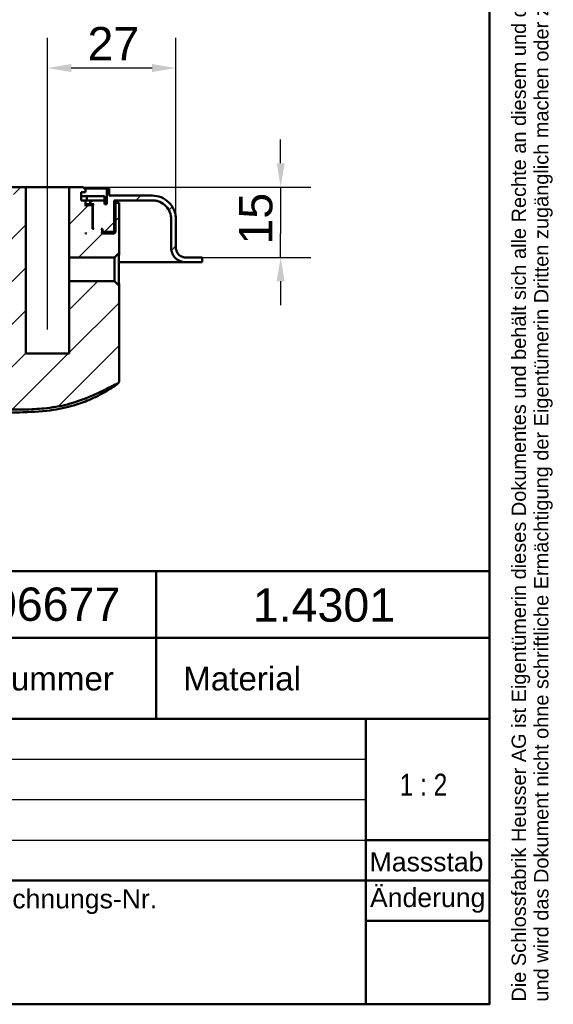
# Model space of a CAD drawing. Header units: millimetres. Extents: x 20 to 833, y 20 to 574.
# Tile 11 of 22: x 721 to 833, y 20 to 227. Entities that reach past the tile are written whole.
import ezdxf
from ezdxf.enums import TextEntityAlignment as Align

# ---------------------------------------------------------------- set-up
doc = ezdxf.new("R2010")
doc.units = ezdxf.units.MM
doc.header["$LTSCALE"] = 2
for name, color, linetype, lineweight in [('Bemaßungen(DIN)', 7, 'Continuous', 25), ('Mittellinie(DIN)', 7, 'Continuous', 25), ('Sichtbare Kanten(DIN)', 7, 'Continuous', 50), ('Skizziergeometrie(DIN)', 7, 'Continuous', 50), ('Skizzierlinie(DIN)', 7, 'Continuous', 25), ('Symbole(DIN)', 7, 'Continuous', 25)]:
    doc.layers.add(name, color=color, linetype=linetype, lineweight=lineweight)
doc.layers.add('Schraffur', color=179, linetype='Continuous', lineweight=9, true_color=0x1e1e47)
doc.styles.add('Aktuell-DIN', font='arial.ttf')
doc.styles.add('STANDARD-DIN~0', font='arial.ttf')
doc.styles.add('Textstil10', font='arial.ttf')
doc.styles.add('Textstil41', font='arial.ttf', dxfattribs={"width": 0.8})
doc.styles.add('Textstil83', font='arial.ttf', dxfattribs={"width": 0.8})
doc.dimstyles.new('CAD-LAN', dxfattribs={"dimscale": 2, "dimtxt": 3.5, "dimasz": 2.5, "dimexe": 3.175, "dimexo": 0, "dimgap": 0.8, "dimtad": 1, "dimrnd": 1e-08, "dimtxsty": 'STANDARD-DIN~0', "dimcen": 0.09, "dimdle": 10, "dimclrd": 250, "dimclre": 250, "dimclrt": 250, "dimadec": 0, "dimazin": 2, "dimtfac": 1, "dimtmove": 0, "dimatfit": 3, "dimfxl": 1, "dimtolj": 1, "dimtzin": 0, "dimlwd": 25, "dimlwe": 25, "dimarcsym": 0})

# ---------------------------------------------------------------- blocks, each defined once
blk = doc.blocks.new('Ränder Standardrahmen')
at = {"layer": 'Skizziergeometrie(DIN)', "flags": 128}
blk.add_lwpolyline([(10, 10), (10, 287), (410, 287), (410, 10), (10, 10)], dxfattribs=at)
blk = doc.blocks.new('Schriftfelder Heusser')
at = {"layer": 'Skizziergeometrie(DIN)'}
for p, q in [((101, 236.92), (291, 236.92)), ((256, 229.92), (256, 236.92)), ((291, 236.92), (291, 229.92)), ((101, 229.92), (291, 229.92)), ((256, 229.92), (256, 221.42)), ((291, 229.92), (291, 191.42)), ((101, 221.42), (291, 221.42)), ((278, 221.42), (278, 191.42)), ((278, 208.67), (291, 208.67)), ((101, 204.42), (291, 204.42)), ((278, 200.17), (291, 200.17)), ((291, 191.42), (101, 191.42))]:
    blk.add_line(p, q, dxfattribs=at)
at = {"layer": 'Skizzierlinie(DIN)'}
for p, q in [((162.35, 217.17), (278, 217.17)), ((162.35, 212.92), (278, 212.92)), ((162.35, 208.67), (278, 208.67))]:
    blk.add_line(p, q, dxfattribs=at)
at = {"layer": 'Symbole(DIN)', "color": 7, "insert": (293.33, 191.7), "char_height": 1.5, "width": 182.3003, "attachment_point": 1, "rotation": 90, "line_spacing_factor": 0.944221, "style": 'Aktuell-DIN'}
blk.add_mtext('\\fArial|b0|i0;\\H1.5000;Die Schlossfabrik Heusser AG ist Eigentümerin dieses Dokumentes und behält sich alle Rechte an diesem und dem dargestellten Gegenstand vor. Der Empfänger anerkennt diese Rechte\\Pund wird das Dokument nicht ohne schriftliche Ermächtigung der Eigentümerin Dritten zugänglich machen oder zu anderen Zwecken verwenden, zu dem es ihm übergeben worden ist.\\P ', dxfattribs=at)
at = {"layer": 'Symbole(DIN)', "color": 179, "true_color": 0x262659, "style": 'Aktuell-DIN'}
for s, insert, char_height, attachment_point in [('B-Nummer', (234.74, 225.62), 2.489, 4), ('Material', (265.02, 225.62), 2.489, 5), ('\\fArial|b0|i0;\\H2.0000;Massstab', (284.39, 206.37), 2, 5), ('\\fArial|b0|i0;Zeichnungs-Nr.', (237, 203.5), 2, 1)]:
    blk.add_mtext(s, dxfattribs=dict(at, insert=insert, char_height=char_height, attachment_point=attachment_point))
at = {"layer": 'Symbole(DIN)', "color": 179, "true_color": 0x262659, "insert": (284.51, 202.33), "char_height": 2, "width": 12.1143, "attachment_point": 5, "style": 'Aktuell-DIN'}
blk.add_mtext('\\fArial|b0|i0;Änderung', dxfattribs=at)
at = {"layer": 'Symbole(DIN)', "color": 179, "true_color": 0x262659}
for tag, height, style, p in [('AUTOR', 2.49, 'Aktuell-DIN', (240.03, 219.26)), ('KONTROLLDATUM', 2, 'Textstil10', (217.42, 215.04)), ('KONTROLLIERT_VON', 2, 'Textstil10', (239.98, 215.05))]:
    blk.add_attdef(tag, text='', height=height, dxfattribs=dict(at, style=style)).set_placement(p, align=Align.MIDDLE_LEFT)
at = {"layer": 'Symbole(DIN)', "color": 179, "true_color": 0x262659, "style": 'Textstil10'}
blk.add_attdef('ERSTELLUNGSDATUM_001', (217.23, 218.29), '', height=2, dxfattribs=at)
at = {"layer": 'Symbole(DIN)', "color": 7, "style": 'Textstil83', "width": 0.8}
blk.add_attdef('Anfänglicher_Ansichtsmaßstab_001', (281.57, 213.34), '', height=2.3, dxfattribs=at)
at = {"layer": 'Symbole(DIN)', "color": 179, "true_color": 0x262659, "style": 'Textstil10'}
blk.add_attdef('PROJEKT', text='', height=2, dxfattribs=at).set_placement((217.77, 209.72), align=Align.BOTTOM_LEFT)
at = {"layer": 'Symbole(DIN)', "color": 7, "style": 'Textstil41', "width": 0.8}
blk.add_attdef('STATUS', text='', height=5, dxfattribs=at).set_placement((284.53, 195.86), align=Align.MIDDLE_CENTER)
blk = doc.blocks.new('*D24')
at = {"layer": 'Bemaßungen(DIN)', "color": 250, "linetype": 'Continuous', "lineweight": 25, "true_color": 0x3f3f3f, "transparency": 16777216}
for p, q in [((727.13, 196.75), (727.13, 223.1)), ((754.13, 184.95), (754.13, 223.1)), ((749.13, 216.75), (732.13, 216.75))]:
    blk.add_line(p, q, dxfattribs=at)
at = {"layer": 'Bemaßungen(DIN)', "color": 250, "linetype": 'Continuous', "true_color": 0x3f3f3f, "transparency": 16777216}
for points in [[(732.13, 217.58), (732.13, 215.91), (727.13, 216.75)], [(749.13, 217.58), (749.13, 215.91), (754.13, 216.75)]]:
    blk.add_solid(points, dxfattribs=at)
at = {"layer": 'Defpoints', "color": 0, "linetype": 'Continuous', "transparency": 16777216}
for p in [(727.13, 216.75), (727.13, 196.75), (754.13, 184.95)]:
    blk.add_point(p, dxfattribs=at)
at = {"layer": 'Bemaßungen(DIN)', "color": 250, "linetype": 'Continuous', "lineweight": 25, "true_color": 0x3f3f3f, "transparency": 16777216, "insert": (735.56, 225.38), "char_height": 7, "attachment_point": 1, "style": 'STANDARD-DIN~0'}
blk.add_mtext('\\A1;27', dxfattribs=at)
blk = doc.blocks.new('*D25')
at = {"layer": 'Bemaßungen(DIN)', "color": 250, "linetype": 'Continuous', "lineweight": 25, "true_color": 0x3f3f3f, "transparency": 16777216}
for p, q in [((776.13, 196.75), (776.13, 201.75)), ((734.63, 191.75), (782.48, 191.75)), ((776.13, 191.75), (776.13, 186.75)), ((776.13, 186.75), (776.13, 181.95)), ((776.13, 176.95), (776.13, 181.95)), ((756.13, 176.95), (782.48, 176.95)), ((776.13, 171.95), (776.13, 166.95))]:
    blk.add_line(p, q, dxfattribs=at)
at = {"layer": 'Bemaßungen(DIN)', "color": 250, "linetype": 'Continuous', "true_color": 0x3f3f3f, "transparency": 16777216}
for points in [[(775.3, 196.75), (776.97, 196.75), (776.13, 191.75)], [(775.3, 171.95), (776.97, 171.95), (776.13, 176.95)]]:
    blk.add_solid(points, dxfattribs=at)
at = {"layer": 'Defpoints', "color": 0, "linetype": 'Continuous', "transparency": 16777216}
for p in [(734.63, 191.75), (756.13, 176.95), (776.13, 176.95)]:
    blk.add_point(p, dxfattribs=at)
at = {"layer": 'Bemaßungen(DIN)', "color": 250, "linetype": 'Continuous', "lineweight": 25, "true_color": 0x3f3f3f, "transparency": 16777216, "insert": (767.39, 179.64), "char_height": 7, "attachment_point": 1, "rotation": 90, "style": 'STANDARD-DIN~0'}
blk.add_mtext('\\A1;15', dxfattribs=at)

msp = doc.modelspace()

# ---------------------------------------------------------------- hatches: boundary and pattern name
at = {"layer": 'Schraffur'}
h = msp.add_hatch(dxfattribs=at)
h.set_pattern_fill('ANSI31', color=256, scale=50.8, style=0)
h.set_pattern_definition([(45, (0, 0), (-4.49013, 4.49013), [])])
edge = h.paths.add_edge_path()
edge.add_line((560.135, 176.947), (545.635, 176.947))
edge.add_line((545.635, 176.947), (545.635, 175.947))
edge.add_line((545.635, 175.947), (560.135, 175.947))
edge.add_spline(control_points=[(560.135, 175.947), (560.343, 175.947), (560.551, 175.969), (560.953, 176.053), (561.146, 176.115), (561.693, 176.353), (562.021, 176.581), (562.561, 177.142), (562.772, 177.466), (563.061, 178.18), (563.135, 178.56), (563.135, 178.947)], knot_values=[-0.4735831, -0.4735831, -0.4735831, -0.4735831, -0.4108832, -0.4108832, -0.3500812, -0.3500812, -0.2314327, -0.2314327, -0.1160757, -0.1160757, 0, 0, 0, 0], degree=3, periodic=0)
edge.add_line((563.135, 178.947), (563.135, 184.947))
edge.add_spline(control_points=[(563.135, 184.947), (563.135, 185.226), (563.163, 185.503), (563.276, 186.039), (563.358, 186.296), (563.676, 187.026), (563.98, 187.462), (564.727, 188.182), (565.16, 188.464), (566.111, 188.85), (566.619, 188.947), (567.135, 188.947)], knot_values=[-0.6314442, -0.6314442, -0.6314442, -0.6314442, -0.5478443, -0.5478443, -0.4667749, -0.4667749, -0.3085769, -0.3085769, -0.1547676, -0.1547676, 0, 0, 0, 0], degree=3, periodic=0)
edge.add_line((567.135, 188.947), (713.135, 188.947))
edge.add_line((713.135, 188.947), (713.135, 182.547))
edge.add_line((713.135, 182.547), (713.335, 182.347))
edge.add_line((713.335, 182.347), (715.435, 182.347))
edge.add_line((715.435, 182.347), (715.535, 182.447))
edge.add_line((715.535, 182.447), (715.535, 182.947))
edge.add_line((715.535, 182.947), (715.835, 182.947))
edge.add_line((715.835, 182.947), (715.635, 182.747))
edge.add_line((715.635, 182.747), (715.635, 182.147))
edge.add_line((715.635, 182.147), (715.835, 181.947))
edge.add_line((715.835, 181.947), (713.135, 181.947))
edge.add_line((713.135, 181.947), (712.835, 182.247))
edge.add_line((712.835, 182.247), (712.835, 188.447))
edge.add_line((712.835, 188.447), (711.991, 188.447))
edge.add_line((711.991, 188.447), (711.991, 185.947))
edge.add_line((711.991, 185.947), (711.991, 160.531))
edge.add_spline(control_points=[(711.991, 160.531), (711.991, 156.085), (711.991, 152.527), (708.464, 149.397), (704.437, 149.379), (699.404, 149.357)], knot_values=[0, 0, 0, 0, 0, 0, 1, 1, 1, 1, 1, 1], degree=5, periodic=0)
edge.add_spline(control_points=[(699.404, 149.357), (663.207, 149.199), (627.01, 149.056), (590.814, 149.185)], knot_values=[0.0000183, 0.0000183, 0.0000183, 0.0000183, 10.8591286, 10.8591286, 10.8591286, 10.8591286], degree=3, periodic=0)
edge.add_spline(control_points=[(590.814, 149.185), (584.277, 149.208), (578.317, 149.237), (572.125, 154.914), (572.098, 161.394), (572.064, 169.485)], knot_values=[0, 0, 0, 0, 0, 0, 1, 1, 1, 1, 1, 1], degree=5, periodic=0)
edge.add_spline(control_points=[(572.064, 169.485), (572.033, 176.782), (572.017, 180.669), (572.015, 184.033)], knot_values=[0, 0, 0, 0, 1.0033721, 1.0033721, 1.0033721, 1.0033721], weights=[1.044297, 1.00552, 1.0006869, 1.0000845], degree=3, periodic=0)
edge.add_spline(control_points=[(572.015, 184.033), (572.015, 184.6), (572.015, 185.107), (571.702, 185.447), (571.18, 185.447), (570.604, 185.447)], knot_values=[0, 0, 0, 0, 0, 0, 1, 1, 1, 1, 1, 1], degree=5, periodic=0)
edge.add_line((570.604, 185.447), (569.015, 185.447))
edge.add_spline(control_points=[(569.015, 185.447), (568.909, 185.447), (568.801, 185.447), (568.668, 185.41), (568.63, 185.394), (568.565, 185.348), (568.539, 185.32), (568.492, 185.245), (568.476, 185.198), (568.449, 185.066), (568.449, 184.973), (568.449, 184.882)], knot_values=[-0.0997525, -0.0997525, -0.0997525, -0.0997525, -0.0687231, -0.0687231, -0.0556331, -0.0556331, -0.0432165, -0.0432165, -0.0273736, -0.0273736, -0.0000528, -0.0000528, -0.0000528, -0.0000528], degree=3, periodic=0)
edge.add_spline(control_points=[(568.449, 184.882), (568.449, 182.964), (568.445, 181.133), (568.439, 179.206), (568.433, 177.257), (568.425, 175.251), (568.417, 173.313), (568.412, 172.027), (568.406, 170.742), (568.401, 169.456)], knot_values=[0, 0, 0, 0, 0.4082996, 0.4082996, 0.4082996, 0.82096, 0.82096, 0.82096, 1.0946134, 1.0946134, 1.0946134, 1.0946134], degree=3, periodic=0)
edge.add_spline(control_points=[(568.401, 169.456), (568.396, 168.32), (568.39, 167.181), (568.418, 165.967), (568.446, 164.753), (568.508, 163.686), (568.595, 162.768), (568.77, 160.931), (569.053, 159.435), (569.456, 158.026), (571.07, 152.389), (574.693, 148.506), (579.984, 146.743), (581.307, 146.302), (582.712, 145.988), (584.439, 145.786), (585.302, 145.685), (586.305, 145.61), (587.447, 145.57), (588.589, 145.529), (589.659, 145.526), (590.729, 145.521)], knot_values=[0, 0, 0, 0, 0.2406476, 0.2406476, 0.2406476, 0.4812952, 0.4812952, 0.4812952, 0.9625904, 0.9625904, 0.9625904, 2.8877711, 2.8877711, 2.8877711, 3.3690663, 3.3690663, 3.3690663, 3.6097139, 3.6097139, 3.6097139, 3.8503615, 3.8503615, 3.8503615, 3.8503615], degree=3, periodic=0)
edge.add_line((590.729, 145.521), (718.203, 144.975))
edge.add_spline(control_points=[(718.203, 144.975), (719.668, 144.968), (721.136, 144.961), (722.695, 145.005), (724.255, 145.049), (725.637, 145.139), (726.991, 145.294)], knot_values=[0, 0, 0, 0, 0.4403832, 0.4403832, 0.4403832, 0.8807664, 0.8807664, 0.8807664, 0.8807664], degree=3, periodic=0)
edge.add_spline(control_points=[(726.991, 145.294), (728.771, 145.497), (730.382, 145.802), (731.895, 146.223)], knot_values=[0, 0, 0, 0, 0.5001725, 0.5001725, 0.5001725, 0.5001725], degree=3, periodic=0)
edge.add_spline(control_points=[(731.895, 146.223), (733.43, 146.649), (735.111, 147.264), (736.936, 148.069)], knot_values=[0, 0, 0, 0, 0.5374565, 0.5374565, 0.5374565, 0.5374565], degree=3, periodic=0)
edge.add_spline(control_points=[(736.936, 148.069), (737.4, 148.273), (737.734, 148.427), (738.137, 148.623), (738.541, 148.819), (738.935, 149.02), (739.328, 149.224), (739.427, 149.274), (739.525, 149.325), (739.623, 149.376), (739.918, 149.528), (740.214, 149.68), (740.511, 149.828), (740.561, 149.853), (740.611, 149.877), (740.66, 149.901), (740.71, 149.926), (740.76, 149.95), (740.81, 149.974), (741.059, 150.094), (741.31, 150.21), (741.568, 150.317), (741.619, 150.338), (741.67, 150.359), (741.72, 150.379)], knot_values=[0, 0, 0, 0, 0.1300988, 0.1300988, 0.1300988, 0.2601975, 0.2601975, 0.2601975, 0.2927222, 0.2927222, 0.2927222, 0.3902963, 0.3902963, 0.3902963, 0.4065586, 0.4065586, 0.4065586, 0.422821, 0.422821, 0.422821, 0.5041327, 0.5041327, 0.5041327, 0.5203951, 0.5203951, 0.5203951, 0.5203951], degree=3, periodic=0)
edge.add_spline(control_points=[(741.72, 150.379), (741.813, 150.416), (741.904, 150.45), (742.02, 150.525), (742.057, 150.556), (742.118, 150.637), (742.139, 150.683), (742.177, 150.826), (742.177, 150.931), (742.177, 151.035)], knot_values=[-0.0935252, -0.0935252, -0.0935252, -0.0935252, -0.0642653, -0.0642653, -0.0483657, -0.0483657, -0.0312512, -0.0312512, 0, 0, 0, 0], degree=3, periodic=0)
edge.add_line((742.177, 151.035), (742.177, 171.004))
edge.add_line((742.177, 171.004), (741.193, 171.989))
edge.add_line((741.193, 171.989), (731.685, 171.989))
edge.add_line((731.685, 171.989), (731.685, 156.747))
edge.add_line((731.685, 156.747), (722.585, 156.747))
edge.add_line((722.585, 156.747), (722.585, 191.747))
edge.add_line((722.585, 191.747), (719.635, 191.747))
edge.add_line((719.635, 191.747), (719.135, 191.247))
edge.add_line((719.135, 191.247), (719.135, 190.647))
edge.add_line((719.135, 190.647), (720.035, 190.647))
edge.add_line((720.035, 190.647), (720.035, 189.847))
edge.add_line((720.035, 189.847), (718.118, 189.847))
edge.add_line((718.118, 189.847), (718.118, 188.947))
edge.add_line((718.118, 188.947), (715.135, 188.947))
edge.add_line((715.135, 188.947), (715.135, 188.147))
edge.add_line((715.135, 188.147), (714.635, 188.147))
edge.add_line((714.635, 188.147), (714.635, 191.447))
edge.add_line((714.635, 191.447), (714.135, 191.447))
edge.add_line((714.135, 191.447), (714.135, 189.947))
edge.add_line((714.135, 189.947), (567.135, 189.947))
edge.add_spline(control_points=[(567.135, 189.947), (566.787, 189.947), (566.441, 189.912), (565.77, 189.771), (565.449, 189.668), (564.537, 189.271), (563.991, 188.891), (563.091, 187.957), (562.738, 187.416), (562.257, 186.226), (562.135, 185.592), (562.135, 184.947)], knot_values=[-0.7893052, -0.7893052, -0.7893052, -0.7893052, -0.6848053, -0.6848053, -0.5834686, -0.5834686, -0.3857211, -0.3857211, -0.1934595, -0.1934595, 0, 0, 0, 0], degree=3, periodic=0)
edge.add_line((562.135, 184.947), (562.135, 178.947))
edge.add_spline(control_points=[(562.135, 178.947), (562.135, 178.808), (562.12, 178.67), (562.064, 178.402), (562.023, 178.273), (561.864, 177.908), (561.712, 177.69), (561.339, 177.33), (561.122, 177.189), (560.646, 176.996), (560.393, 176.947), (560.135, 176.947)], knot_values=[-0.3157221, -0.3157221, -0.3157221, -0.3157221, -0.2739221, -0.2739221, -0.2333875, -0.2333875, -0.1542884, -0.1542884, -0.0773838, -0.0773838, -0.0000019, -0.0000019, -0.0000019, -0.0000019], degree=3, periodic=0)
h.paths.add_polyline_path([(717.835, 187.947), (717.635, 187.747), (717.635, 182.947), (717.385, 182.947), (717.585, 183.147), (717.585, 187.947), (717.385, 188.147), (718.135, 188.147), (718.135, 188.947), (719.135, 188.947), (719.135, 187.747), (718.935, 187.947)], flags=0)
h.paths.add_polyline_path([(718.935, 181.947), (719.135, 182.147), (719.135, 181.947)], flags=0)
edge = h.paths.add_edge_path()
edge.add_line((753.135, 184.947), (753.135, 178.947))
edge.add_spline(control_points=[(753.135, 178.947), (753.135, 178.739), (753.156, 178.531), (753.241, 178.129), (753.302, 177.936), (753.541, 177.389), (753.769, 177.061), (754.329, 176.521), (754.654, 176.31), (755.367, 176.021), (755.748, 175.947), (756.135, 175.947)], knot_values=[-0.4735831, -0.4735831, -0.4735831, -0.4735831, -0.4108832, -0.4108832, -0.3500812, -0.3500812, -0.2314327, -0.2314327, -0.1160757, -0.1160757, 0, 0, 0, 0], degree=3, periodic=0)
edge.add_line((756.135, 175.947), (759.635, 175.947))
edge.add_line((759.635, 175.947), (759.635, 176.917))
edge.add_line((759.635, 176.917), (758.635, 176.917))
edge.add_line((758.635, 176.917), (758.635, 176.947))
edge.add_line((758.635, 176.947), (756.135, 176.947))
edge.add_spline(control_points=[(756.135, 176.947), (755.995, 176.947), (755.857, 176.962), (755.589, 177.018), (755.46, 177.059), (755.095, 177.218), (754.877, 177.37), (754.517, 177.743), (754.376, 177.96), (754.184, 178.436), (754.135, 178.689), (754.135, 178.947)], knot_values=[-0.3157143, -0.3157143, -0.3157143, -0.3157143, -0.2739221, -0.2739221, -0.2333875, -0.2333875, -0.1542884, -0.1542884, -0.0773838, -0.0773838, 0, 0, 0, 0], degree=3, periodic=0)
edge.add_line((754.135, 178.947), (754.135, 184.947))
edge.add_spline(control_points=[(754.135, 184.947), (754.135, 185.295), (754.099, 185.641), (753.958, 186.312), (753.855, 186.633), (753.458, 187.545), (753.078, 188.091), (752.144, 188.991), (751.603, 189.344), (750.414, 189.825), (749.78, 189.947), (749.135, 189.947)], knot_values=[-0.7893052, -0.7893052, -0.7893052, -0.7893052, -0.6848053, -0.6848053, -0.5834686, -0.5834686, -0.3857211, -0.3857211, -0.1934595, -0.1934595, 0, 0, 0, 0], degree=3, periodic=0)
edge.add_line((749.135, 189.947), (740.135, 189.947))
edge.add_line((740.135, 189.947), (740.135, 191.447))
edge.add_line((740.135, 191.447), (739.635, 191.447))
edge.add_line((739.635, 191.447), (739.635, 188.147))
edge.add_line((739.635, 188.147), (739.135, 188.147))
edge.add_line((739.135, 188.147), (739.135, 188.947))
edge.add_line((739.135, 188.947), (736.135, 188.947))
edge.add_line((736.135, 188.947), (736.135, 188.147))
edge.add_line((736.135, 188.147), (736.885, 188.147))
edge.add_line((736.885, 188.147), (736.685, 187.947))
edge.add_line((736.685, 187.947), (736.685, 183.147))
edge.add_line((736.685, 183.147), (736.885, 182.947))
edge.add_line((736.885, 182.947), (736.635, 182.947))
edge.add_line((736.635, 182.947), (736.635, 187.747))
edge.add_line((736.635, 187.747), (736.435, 187.947))
edge.add_line((736.435, 187.947), (735.335, 187.947))
edge.add_line((735.335, 187.947), (735.135, 187.747))
edge.add_line((735.135, 187.747), (735.135, 188.947))
edge.add_line((735.135, 188.947), (734.235, 188.947))
edge.add_line((734.235, 188.947), (734.235, 190.647))
edge.add_line((734.235, 190.647), (735.135, 190.647))
edge.add_line((735.135, 190.647), (735.135, 191.247))
edge.add_line((735.135, 191.247), (734.635, 191.747))
edge.add_line((734.635, 191.747), (731.685, 191.747))
edge.add_line((731.685, 191.747), (731.685, 176.906))
edge.add_line((731.685, 176.906), (741.193, 176.906))
edge.add_line((741.193, 176.906), (742.177, 177.89))
edge.add_line((742.177, 177.89), (742.177, 185.947))
edge.add_line((742.177, 185.947), (742.177, 188.447))
edge.add_line((742.177, 188.447), (741.435, 188.447))
edge.add_line((741.435, 188.447), (741.435, 182.247))
edge.add_line((741.435, 182.247), (741.135, 181.947))
edge.add_line((741.135, 181.947), (738.435, 181.947))
edge.add_line((738.435, 181.947), (738.635, 182.147))
edge.add_line((738.635, 182.147), (738.635, 182.747))
edge.add_line((738.635, 182.747), (738.435, 182.947))
edge.add_line((738.435, 182.947), (738.735, 182.947))
edge.add_line((738.735, 182.947), (738.735, 182.447))
edge.add_line((738.735, 182.447), (738.835, 182.347))
edge.add_line((738.835, 182.347), (740.935, 182.347))
edge.add_line((740.935, 182.347), (741.135, 182.547))
edge.add_line((741.135, 182.547), (741.135, 188.947))
edge.add_line((741.135, 188.947), (749.135, 188.947))
edge.add_spline(control_points=[(749.135, 188.947), (749.413, 188.947), (749.69, 188.919), (750.226, 188.806), (750.483, 188.724), (751.213, 188.406), (751.65, 188.102), (752.37, 187.355), (752.652, 186.922), (753.037, 185.97), (753.135, 185.463), (753.135, 184.947)], knot_values=[-0.6314442, -0.6314442, -0.6314442, -0.6314442, -0.5478443, -0.5478443, -0.4667749, -0.4667749, -0.3085769, -0.3085769, -0.1547676, -0.1547676, 0, 0, 0, 0], degree=3, periodic=0)
h.paths.add_polyline_path([(735.135, 182.147), (735.335, 181.947), (735.135, 181.947)], flags=0)

# ---------------------------------------------------------------- linework, layer by layer
at = {"layer": 'Mittellinie(DIN)', "linetype": 'Continuous'}
msp.add_line((727.135, 161.827), (727.135, 196.747), dxfattribs=at)
at = {"layer": 'Sichtbare Kanten(DIN)'}
for p, q in [((722.585, 191.747), (719.635, 191.747)), ((722.585, 156.747), (722.585, 191.747)), ((731.685, 191.747), (722.585, 191.747)), ((734.635, 191.747), (731.685, 191.747)), ((731.685, 191.747), (731.685, 176.906)), ((734.235, 188.947), (734.235, 190.647)), ((734.235, 190.647), (735.135, 190.647)), ((735.135, 191.247), (734.635, 191.747)), ((734.935, 191.447), (739.635, 191.447)), ((735.135, 190.647), (735.135, 191.247)), ((740.135, 191.447), (739.635, 191.447)), ((739.635, 191.447), (739.635, 188.147)), ((740.135, 189.947), (740.135, 191.447)), ((735.393, 189.847), (734.235, 189.847)), ((735.135, 188.947), (734.235, 188.947)), ((735.135, 187.747), (735.135, 188.947)), ((735.135, 188.947), (735.393, 188.947)), ((739.093, 189.847), (735.393, 189.847)), ((735.393, 189.847), (735.393, 188.947)), ((735.393, 188.947), (736.113, 188.947)), ((736.113, 188.947), (736.135, 188.947)), ((739.135, 188.947), (736.135, 188.947)), ((736.135, 188.947), (736.135, 188.147)), ((739.093, 189.847), (739.093, 188.947)), ((739.135, 188.147), (739.135, 188.947)), ((749.135, 189.947), (740.135, 189.947)), ((741.135, 182.547), (741.135, 188.947)), ((741.135, 188.947), (749.135, 188.947)), ((741.435, 188.447), (741.135, 188.447)), ((742.177, 188.447), (741.435, 188.447)), ((741.435, 188.447), (741.435, 182.247)), ((742.177, 185.947), (742.177, 188.447)), ((736.135, 188.147), (735.135, 188.147)), ((735.335, 187.947), (735.135, 187.747)), ((735.335, 187.947), (735.135, 187.947)), ((736.435, 187.947), (735.335, 187.947)), ((736.135, 188.147), (736.885, 188.147)), ((736.635, 187.747), (736.435, 187.947)), ((736.435, 187.947), (736.685, 187.947)), ((736.635, 182.947), (736.635, 187.747)), ((736.885, 188.147), (736.685, 187.947)), ((736.685, 187.947), (736.685, 183.147)), ((739.635, 188.147), (739.135, 188.147)), ((742.177, 177.89), (742.177, 185.947)), ((742.177, 185.947), (742.177, 177.89)), ((753.135, 184.947), (753.135, 178.947)), ((754.135, 178.947), (754.135, 184.947)), ((754.135, 184.947), (754.135, 184.947)), ((754.135, 178.947), (754.135, 184.947)), ((735.135, 182.147), (735.335, 181.947)), ((735.135, 181.947), (735.135, 182.147)), ((736.685, 183.147), (736.635, 183.147)), ((736.885, 182.947), (736.635, 182.947)), ((736.685, 183.147), (736.885, 182.947)), ((738.635, 182.747), (738.435, 182.947)), ((738.435, 182.947), (738.735, 182.947)), ((738.435, 181.947), (738.635, 182.147)), ((738.635, 182.147), (738.635, 182.747)), ((738.735, 182.447), (738.635, 182.447)), ((738.635, 182.347), (738.835, 182.347)), ((741.435, 182.247), (738.635, 182.247)), ((738.735, 182.947), (738.735, 182.447)), ((738.735, 182.447), (738.835, 182.347)), ((738.835, 182.347), (740.935, 182.347)), ((740.935, 182.347), (741.135, 182.547)), ((741.435, 182.247), (741.135, 181.947)), ((735.335, 181.947), (735.135, 181.947)), ((741.135, 181.947), (738.435, 181.947)), ((731.685, 176.906), (741.193, 176.906)), ((731.685, 176.906), (731.685, 171.989)), ((741.193, 176.906), (742.177, 177.89)), ((741.193, 176.906), (741.193, 171.989)), ((756.135, 175.947), (742.155, 175.947)), ((758.635, 176.947), (756.135, 176.947)), ((756.135, 175.947), (759.635, 175.947)), ((758.635, 176.917), (758.635, 176.947)), ((758.635, 176.917), (758.635, 176.947)), ((759.635, 176.917), (758.635, 176.917)), ((759.635, 175.947), (759.635, 176.917)), ((759.635, 175.947), (759.635, 176.917)), ((741.193, 171.989), (731.685, 171.989)), ((731.685, 171.989), (731.685, 156.747)), ((742.177, 171.004), (741.193, 171.989)), ((742.177, 151.035), (742.177, 171.004)), ((742.177, 171.004), (742.177, 151.035)), ((731.685, 156.747), (722.585, 156.747))]:
    msp.add_line(p, q, dxfattribs=at)
for points, knots in [([(754.135, 184.947), (754.135, 185.295), (754.099, 185.641), (753.958, 186.312), (753.855, 186.633), (753.458, 187.545), (753.078, 188.091), (752.144, 188.991), (751.603, 189.344), (750.414, 189.825), (749.78, 189.947), (749.135, 189.947)], [-0.78930523, -0.78930523, -0.78930523, -0.78930523, -0.68480532, -0.68480532, -0.58346864, -0.58346864, -0.38572109, -0.38572109, -0.19345948, -0.19345948, 0, 0, 0, 0]), ([(749.135, 188.947), (749.413, 188.947), (749.69, 188.919), (750.226, 188.806), (750.483, 188.724), (751.213, 188.406), (751.65, 188.102), (752.37, 187.355), (752.652, 186.922), (753.037, 185.97), (753.135, 185.463), (753.135, 184.947)], [-0.63144419, -0.63144419, -0.63144419, -0.63144419, -0.54784426, -0.54784426, -0.46677491, -0.46677491, -0.30857687, -0.30857687, -0.15476758, -0.15476758, 0, 0, 0, 0]), ([(726.987, 144.732), (722.633, 144.234), (718.225, 144.413), (706.506, 144.464), (699.17, 144.495), (669.826, 144.621), (647.818, 144.715), (617.557, 144.845), (609.304, 144.88), (594.858, 144.943), (588.562, 144.342), (581.222, 145.771), (579.975, 146.125), (576.784, 147.42), (574.9, 148.64), (572.149, 151.381), (571.119, 152.815), (569.516, 155.921), (568.938, 157.626), (568.092, 161.474), (567.916, 163.658), (567.767, 169.449), (567.856, 173.074), (567.875, 178.156), (567.879, 179.615), (567.885, 181.803), (567.887, 182.533), (567.887, 183.627), (567.885, 183.992), (567.89, 184.452), (567.891, 184.548), (567.897, 184.754), (567.903, 184.866), (567.925, 185.013), (567.935, 185.058), (567.971, 185.18), (568.005, 185.246), (568.092, 185.345), (568.144, 185.382), (568.252, 185.422), (568.299, 185.433), (568.384, 185.443), (568.417, 185.446), (568.471, 185.448), (568.491, 185.448), (568.532, 185.449), (568.553, 185.449), (568.574, 185.449)], [0, 0, 0, 0, 1.3147732, 1.3147732, 3.5156069, 3.5156069, 10.1181079, 10.1181079, 12.5940457, 12.5940457, 14.4517512, 14.4517512, 14.8372417, 14.8372417, 15.4848677, 15.4848677, 16.0022412, 16.0022412, 16.5333209, 16.5333209, 17.1842684, 17.1842684, 18.2712861, 18.2712861, 18.7090006, 18.7090006, 18.9277979, 18.9277979, 19.037268, 19.037268, 19.0659314, 19.0659314, 19.1002429, 19.1002429, 19.1167144, 19.1167144, 19.1500843, 19.1500843, 19.1808225, 19.1808225, 19.1996381, 19.1996381, 19.21058, 19.21058, 19.2165994, 19.2165994, 19.2229076, 19.2229076, 19.2229076, 19.2229076]), ([(753.135, 178.947), (753.135, 178.739), (753.156, 178.531), (753.241, 178.129), (753.302, 177.936), (753.541, 177.389), (753.769, 177.061), (754.329, 176.521), (754.654, 176.31), (755.367, 176.021), (755.748, 175.947), (756.135, 175.947)], [-0.47358314, -0.47358314, -0.47358314, -0.47358314, -0.41088319, -0.41088319, -0.35008119, -0.35008119, -0.23143265, -0.23143265, -0.11607569, -0.11607569, 0, 0, 0, 0]), ([(756.135, 176.947), (755.995, 176.947), (755.857, 176.962), (755.589, 177.018), (755.46, 177.059), (755.095, 177.218), (754.877, 177.37), (754.517, 177.743), (754.376, 177.96), (754.184, 178.436), (754.135, 178.689), (754.135, 178.947)], [-0.31571434, -0.31571434, -0.31571434, -0.31571434, -0.27392213, -0.27392213, -0.23338746, -0.23338746, -0.15428844, -0.15428844, -0.07738379, -0.07738379, 0, 0, 0, 0]), ([(742.177, 177.89), (742.177, 177.89), (742.177, 177.89), (742.177, 177.89), (742.176, 177.803), (742.171, 177.447), (742.167, 177.18), (742.16, 176.566), (742.157, 176.18), (742.152, 175.335), (742.15, 174.877), (742.15, 174.447), (742.15, 174.017), (742.152, 173.558), (742.157, 172.712), (742.16, 172.325), (742.167, 171.712), (742.171, 171.446), (742.176, 171.092), (742.177, 171.004), (742.177, 171.004), (742.177, 171.004), (742.177, 171.004)], [1.55009, 1.55009, 1.55009, 1.55009, 1.5501229, 1.5501229, 1.6796868, 1.6796868, 1.8092507, 1.8092507, 1.9380413, 1.9380413, 2.0668318, 2.0668318, 2.0668318, 2.1958916, 2.1958916, 2.3249514, 2.3249514, 2.4542456, 2.4542456, 2.5835399, 2.5835399, 2.5835728, 2.5835728, 2.5835728, 2.5835728]), ([(742.015, 150.524), (742.014, 150.523), (742.011, 150.521), (742, 150.513), (741.982, 150.498), (741.934, 150.461), (741.897, 150.432), (741.661, 150.251), (741.406, 150.058), (740.591, 149.501), (740.069, 149.163), (738.954, 148.507), (738.383, 148.193), (737.069, 147.528), (736.302, 147.175), (734.454, 146.425), (733.348, 146.049), (730.517, 145.257), (728.755, 144.934), (726.987, 144.732)], [0.1270288, 0.1270288, 0.1270288, 0.1270288, 0.231747, 0.231747, 0.5607874, 0.5607874, 0.8078683, 0.8078683, 1.1211212, 1.1211212, 1.3900416, 1.3900416, 1.6088942, 1.6088942, 1.8669625, 1.8669625, 2.2153079, 2.2153079, 2.7492385, 2.7492385, 2.7492385, 2.7492385]), ([(736.936, 148.069), (737.4, 148.273), (737.734, 148.427), (738.137, 148.623), (738.541, 148.819), (738.935, 149.02), (739.328, 149.224), (739.427, 149.274), (739.525, 149.325), (739.623, 149.376), (739.918, 149.528), (740.214, 149.68), (740.511, 149.828), (740.561, 149.853), (740.611, 149.877), (740.66, 149.901), (740.71, 149.926), (740.76, 149.95), (740.81, 149.974), (741.059, 150.094), (741.31, 150.21), (741.568, 150.317), (741.619, 150.338), (741.67, 150.359), (741.72, 150.379)], [0, 0, 0, 0, 0.13009876, 0.13009876, 0.13009876, 0.26019753, 0.26019753, 0.26019753, 0.29272222, 0.29272222, 0.29272222, 0.39029629, 0.39029629, 0.39029629, 0.40655864, 0.40655864, 0.40655864, 0.42282098, 0.42282098, 0.42282098, 0.50413271, 0.50413271, 0.50413271, 0.52039505, 0.52039505, 0.52039505, 0.52039505]), ([(741.72, 150.379), (741.813, 150.416), (741.904, 150.45), (742.02, 150.525), (742.057, 150.556), (742.118, 150.637), (742.139, 150.683), (742.177, 150.826), (742.177, 150.931), (742.177, 151.035)], [-0.093525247, -0.093525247, -0.093525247, -0.093525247, -0.064265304, -0.064265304, -0.048365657, -0.048365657, -0.03125125, -0.03125125, 0, 0, 0, 0]), ([(726.991, 145.294), (725.637, 145.139), (724.255, 145.049), (722.695, 145.005), (721.136, 144.961), (719.668, 144.968), (718.203, 144.975)], [0, 0, 0, 0, 0.44038321, 0.44038321, 0.44038321, 0.88076642, 0.88076642, 0.88076642, 0.88076642])]:
    msp.add_open_spline(points, degree=3, knots=knots, dxfattribs=at)
for points in [[(731.895, 146.223), (733.43, 146.649), (735.111, 147.264), (736.936, 148.069)], [(731.895, 146.223), (730.382, 145.802), (728.771, 145.497), (726.991, 145.294)]]:
    msp.add_open_spline(points, degree=3, dxfattribs=at)

# ---------------------------------------------------------------- block references
at = {"xscale": 2, "yscale": 2, "zscale": 2}
msp.add_blockref('Ränder Standardrahmen', (0, 0), dxfattribs=at)
ref = msp.add_blockref('Schriftfelder Heusser', (238, -362.833), dxfattribs=dict(xscale=2, yscale=2, zscale=2))
ref.add_attrib('Anfänglicher_Ansichtsmaßstab_001', '1 : 2', (801.136, 63.856), dxfattribs={"layer": 'Symbole(DIN)', "color": 7, "height": 4.6, "style": 'Textstil83', "width": 0.8})

# ---------------------------------------------------------------- texts
at = {"layer": 'Symbole(DIN)', "color": 7, "char_height": 7, "attachment_point": 1, "style": 'Aktuell-DIN'}
for s, insert, width in [('{\\fArial|b0|i0;\\H7.0000;206677}', (709.83, 107.58), 32.62043), ('{\\fArial|b0|i0;\\H7.0000;1.4301}', (770.274, 107.401), 29.89939)]:
    msp.add_mtext(s, dxfattribs=dict(at, insert=insert, width=width))

# ---------------------------------------------------------------- dimensions: what is measured, and where the dimension line sits
at = {"layer": 'Bemaßungen(DIN)', "color": 250, "linetype": 'Continuous', "lineweight": 25, "true_color": 0x3f3f3f}
for base, p1, p2, angle, override, picture, middle in [((727.135, 216.747), (754.135, 184.947), (727.135, 196.747), 180, {"dimgap": 0.8, "dimdec": 2, "dimtol": 0, "dimlim": 0, "dimtp": 0, "dimtm": 0, "dimtdec": 2, "dimtofl": 0, "dimatfit": 1}, '*D24', (740.635, 216.747)), ((776.135, 176.947), (734.635, 191.747), (756.135, 176.947), 90, {"dimgap": 0.8, "dimdec": 0, "dimtol": 0, "dimlim": 0, "dimtp": 0, "dimtm": 0, "dimtdec": 2, "dimtofl": 0}, '*D25', (776.135, 184.347))]:
    dim = msp.add_linear_dim(base=base, p1=p1, p2=p2, angle=angle, dimstyle='CAD-LAN', override=override, dxfattribs=at)
    dim.commit()
    dim.dimension.update_dxf_attribs({"geometry": picture, "text_midpoint": middle, "dimtype": 160})

doc.saveas('drawing.dxf')
